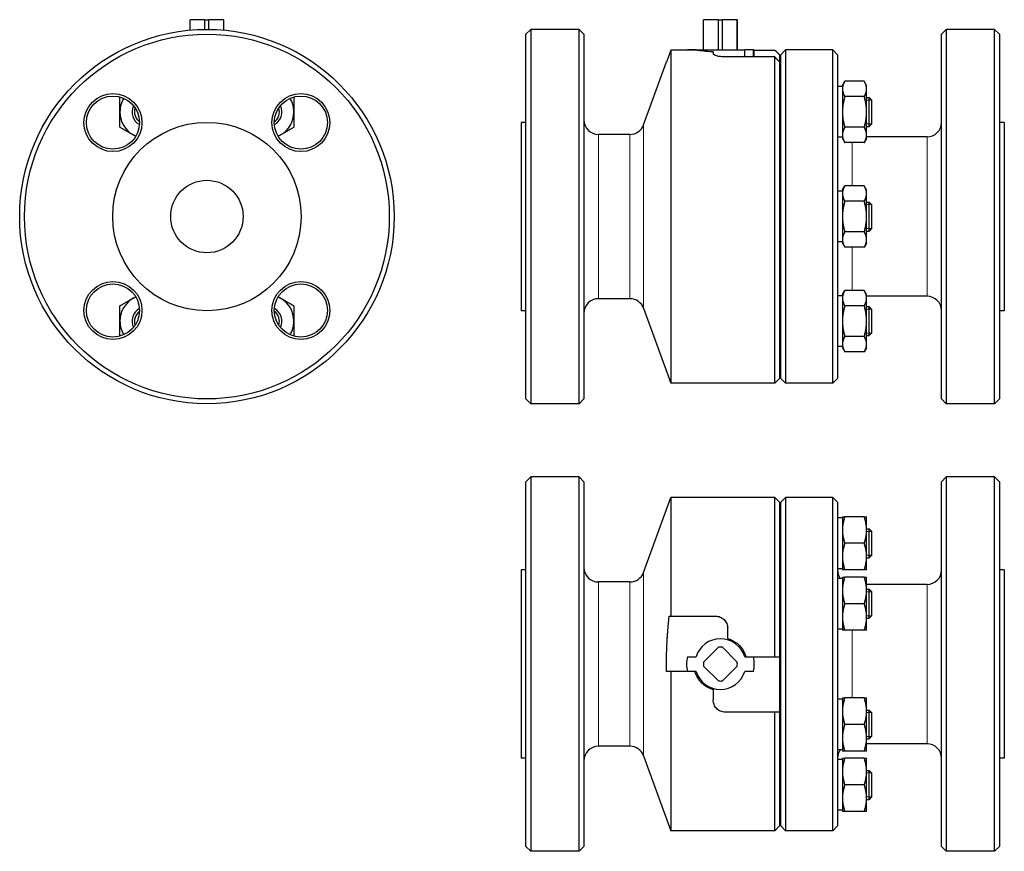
# Model space of a CAD drawing. Header units: millimetres. Extents: x 128 to 536, y 50 to 394.
import ezdxf

# ---------------------------------------------------------------- set-up
doc = ezdxf.new("R2010")
doc.units = ezdxf.units.MM
doc.layers.add('Widoczne (ISO)', color=7, linetype='Continuous', lineweight=25)
doc.layers.add('Widoczne wąskie (ISO)', color=7, linetype='Continuous', lineweight=20)

msp = doc.modelspace()

# ---------------------------------------------------------------- linework, layer by layer
at = {"layer": 'Widoczne (ISO)'}
for p, q in [((198.6, 394.27), (198.65, 394.27)), ((198.6, 389.96), (198.6, 394.27)), ((198.65, 389.96), (198.65, 394.27)), ((204.78, 394.27), (198.65, 394.27)), ((204.78, 390.27), (204.78, 394.27)), ((204.78, 394.27), (206.43, 394.27)), ((206.43, 390.27), (206.43, 394.27)), ((212.55, 394.27), (206.43, 394.27)), ((212.55, 394.27), (212.6, 394.27)), ((212.55, 389.96), (212.55, 394.27)), ((212.6, 389.96), (212.6, 394.27)), ((411.15, 394.27), (411.2, 394.27)), ((411.15, 381.77), (411.15, 394.27)), ((411.2, 381.77), (411.2, 394.27)), ((417.32, 394.27), (411.2, 394.27)), ((417.32, 381.77), (417.32, 394.27)), ((417.32, 394.27), (418.98, 394.27)), ((418.98, 381.77), (418.98, 394.27)), ((425.1, 394.27), (418.98, 394.27)), ((425.1, 381.77), (425.1, 394.27)), ((425.1, 394.27), (425.15, 394.27)), ((425.15, 381.77), (425.15, 394.27)), ((337.65, 388.27), (339.65, 390.27)), ((337.65, 237.27), (337.65, 388.27)), ((339.65, 390.27), (339.65, 235.27)), ((359.65, 390.27), (339.65, 390.27)), ((359.65, 235.27), (359.65, 390.27)), ((361.65, 388.27), (359.65, 390.27)), ((361.65, 388.27), (361.65, 237.27)), ((509.65, 388.27), (511.65, 390.27)), ((509.65, 237.27), (509.65, 388.27)), ((511.65, 390.27), (511.65, 235.27)), ((531.65, 390.27), (511.65, 390.27)), ((531.65, 235.27), (531.65, 390.27)), ((533.65, 388.27), (531.65, 390.27)), ((533.65, 388.27), (533.65, 237.27)), ((404.47, 381.71), (397.65, 381.71)), ((397.65, 381.71), (397.65, 243.77)), ((404.15, 381.77), (404.47, 381.77)), ((404.15, 381.71), (404.15, 381.77)), ((408.09, 381.77), (404.47, 381.77)), ((404.47, 381.71), (404.47, 381.77)), ((407.57, 381.71), (404.47, 381.71)), ((408.09, 381.63), (408.09, 381.77)), ((408.09, 381.77), (428.21, 381.77)), ((415.15, 380.96), (415.15, 380.15)), ((431.82, 381.77), (428.21, 381.77)), ((428.21, 378.85), (428.21, 381.77)), ((431.82, 381.77), (432.15, 381.77)), ((431.82, 378.85), (431.82, 381.77)), ((432.15, 378.85), (432.15, 381.77)), ((432.15, 381.71), (440.65, 381.71)), ((442.65, 379.71), (442.65, 376.77)), ((443.15, 379.77), (445.15, 381.77)), ((443.15, 245.77), (443.15, 379.77)), ((445.15, 381.77), (445.15, 243.77)), ((464.65, 381.77), (445.15, 381.77)), ((464.65, 243.77), (464.65, 381.77)), ((466.65, 379.77), (464.65, 381.77)), ((466.65, 379.77), (466.65, 245.77)), ((386.35, 350.72), (395.83, 376.77)), ((440.65, 378.85), (420.15, 378.85)), ((440.65, 243.77), (440.65, 378.85)), ((442.65, 376.77), (442.65, 245.77)), ((468.65, 367.07), (469.63, 368.78)), ((468.65, 367.07), (468.65, 365.6)), ((477.67, 368.78), (469.63, 368.78)), ((478.65, 367.07), (477.67, 368.78)), ((478.65, 365.6), (478.65, 367.07)), ((468.65, 366.57), (466.65, 366.57)), ((468.65, 365.6), (468.65, 356.07)), ((478.65, 356.07), (478.65, 365.6)), ((477.67, 362.42), (469.63, 362.42)), ((478.65, 362.07), (479.65, 362.07)), ((479.65, 350.07), (479.65, 362.07)), ((480.65, 361.07), (479.65, 362.07)), ((480.65, 361.07), (480.65, 351.07)), ((468.65, 356.07), (468.65, 346.55)), ((478.65, 346.55), (478.65, 356.07)), ((335.65, 351.77), (335.65, 273.77)), ((337.65, 351.77), (335.65, 351.77)), ((480.65, 351.07), (479.65, 350.07)), ((535.65, 351.77), (533.65, 351.77)), ((535.65, 351.77), (535.65, 273.77)), ((380.71, 346.77), (367.65, 346.77)), ((443.15, 350.27), (442.65, 350.27)), ((468.65, 346.55), (468.65, 345.07)), ((477.67, 349.72), (469.63, 349.72)), ((478.65, 350.07), (479.65, 350.07)), ((478.65, 345.07), (478.65, 346.55)), ((468.65, 345.57), (466.65, 345.57)), ((468.65, 345.07), (469.63, 343.37)), ((477.67, 343.37), (469.63, 343.37)), ((478.65, 345.07), (477.67, 343.37)), ((503.65, 345.77), (478.65, 345.77)), ((468.65, 323.27), (466.65, 323.27)), ((468.65, 323.77), (469.63, 325.47)), ((468.65, 323.77), (468.65, 322.3)), ((468.65, 322.3), (468.65, 312.77)), ((477.67, 325.47), (469.63, 325.47)), ((478.65, 323.77), (477.67, 325.47)), ((478.65, 322.3), (478.65, 323.77)), ((478.65, 312.77), (478.65, 322.3)), ((477.67, 319.12), (469.63, 319.12)), ((478.65, 318.77), (479.65, 318.77)), ((479.65, 306.77), (479.65, 318.77)), ((480.65, 317.77), (479.65, 318.77)), ((480.65, 317.77), (480.65, 307.77)), ((468.65, 312.77), (468.65, 303.25)), ((478.65, 303.25), (478.65, 312.77)), ((477.67, 306.42), (469.63, 306.42)), ((478.65, 306.77), (479.65, 306.77)), ((480.65, 307.77), (479.65, 306.77)), ((468.65, 302.27), (466.65, 302.27)), ((468.65, 303.25), (468.65, 301.77)), ((468.65, 301.77), (469.63, 300.07)), ((478.65, 301.77), (477.67, 300.07)), ((478.65, 301.77), (478.65, 303.25)), ((477.67, 300.07), (469.63, 300.07)), ((468.65, 280.47), (469.63, 282.17)), ((477.67, 282.17), (469.63, 282.17)), ((478.65, 280.47), (477.67, 282.17)), ((380.71, 278.77), (367.65, 278.77)), ((468.65, 279.97), (466.65, 279.97)), ((468.65, 280.47), (468.65, 279)), ((468.65, 279), (468.65, 269.47)), ((478.65, 279), (478.65, 280.47)), ((503.65, 279.77), (478.65, 279.77)), ((478.65, 269.47), (478.65, 279)), ((337.65, 273.77), (335.65, 273.77)), ((386.35, 274.82), (397.65, 243.77)), ((443.15, 275.27), (442.65, 275.27)), ((477.67, 275.82), (469.63, 275.82)), ((478.65, 275.47), (479.65, 275.47)), ((479.65, 263.47), (479.65, 275.47)), ((480.65, 274.47), (479.65, 275.47)), ((480.65, 274.47), (480.65, 264.47)), ((535.65, 273.77), (533.65, 273.77)), ((468.65, 269.47), (468.65, 259.95)), ((478.65, 259.95), (478.65, 269.47)), ((477.67, 263.12), (469.63, 263.12)), ((478.65, 263.47), (479.65, 263.47)), ((480.65, 264.47), (479.65, 263.47)), ((468.65, 258.97), (466.65, 258.97)), ((468.65, 259.95), (468.65, 258.47)), ((468.65, 258.47), (469.63, 256.77)), ((477.67, 256.77), (469.63, 256.77)), ((478.65, 258.47), (477.67, 256.77)), ((478.65, 258.47), (478.65, 259.95)), ((442.65, 245.77), (440.65, 243.77)), ((443.15, 245.77), (445.15, 243.77)), ((466.65, 245.77), (464.65, 243.77)), ((440.65, 243.77), (397.65, 243.77)), ((464.65, 243.77), (445.15, 243.77)), ((337.65, 237.27), (339.65, 235.27)), ((361.65, 237.27), (359.65, 235.27)), ((509.65, 237.27), (511.65, 235.27)), ((533.65, 237.27), (531.65, 235.27)), ((359.65, 235.27), (339.65, 235.27)), ((531.65, 235.27), (511.65, 235.27)), ((337.65, 202.99), (339.65, 204.99)), ((339.65, 204.99), (339.65, 49.99)), ((359.65, 204.99), (339.65, 204.99)), ((359.65, 49.99), (359.65, 204.99)), ((361.65, 202.99), (359.65, 204.99)), ((509.65, 202.99), (511.65, 204.99)), ((511.65, 204.99), (511.65, 49.99)), ((531.65, 204.99), (511.65, 204.99)), ((531.65, 49.99), (531.65, 204.99)), ((533.65, 202.99), (531.65, 204.99)), ((337.65, 51.99), (337.65, 202.99)), ((361.65, 202.99), (361.65, 51.99)), ((509.65, 51.99), (509.65, 202.99)), ((533.65, 202.99), (533.65, 51.99)), ((386.35, 165.44), (397.65, 196.49)), ((397.65, 196.49), (397.65, 147.35)), ((440.65, 196.49), (397.65, 196.49)), ((440.65, 130.49), (440.65, 196.49)), ((442.65, 194.49), (440.65, 196.49)), ((443.15, 194.49), (445.15, 196.49)), ((445.15, 196.49), (445.15, 58.49)), ((464.65, 196.49), (445.15, 196.49)), ((464.65, 58.49), (464.65, 196.49)), ((466.65, 194.49), (464.65, 196.49)), ((442.65, 194.49), (442.65, 130.49)), ((443.15, 60.49), (443.15, 194.49)), ((466.65, 194.49), (466.65, 60.49)), ((468.65, 187.99), (466.65, 187.99)), ((468.65, 188.49), (468.65, 182.99)), ((477.67, 188.49), (469.63, 188.49)), ((478.65, 182.99), (478.65, 188.49)), ((478.65, 183.49), (479.65, 183.49)), ((479.65, 171.49), (479.65, 183.49)), ((480.65, 182.49), (479.65, 183.49)), ((468.65, 182.99), (468.65, 171.99)), ((478.65, 171.99), (478.65, 182.99)), ((480.65, 182.49), (480.65, 172.49)), ((477.67, 177.49), (469.63, 177.49)), ((468.65, 171.99), (468.65, 166.49)), ((478.65, 166.49), (478.65, 171.99)), ((478.65, 171.49), (479.65, 171.49)), ((480.65, 172.49), (479.65, 171.49)), ((335.65, 166.49), (335.65, 88.49)), ((337.65, 166.49), (335.65, 166.49)), ((443.15, 164.99), (442.65, 164.99)), ((468.65, 166.99), (466.65, 166.99)), ((468.65, 163.49), (468.65, 157.99)), ((477.67, 166.49), (469.63, 166.49)), ((477.67, 163.49), (469.63, 163.49)), ((478.65, 157.99), (478.65, 163.49)), ((535.65, 166.49), (533.65, 166.49)), ((535.65, 166.49), (535.65, 88.49)), ((380.71, 161.49), (367.65, 161.49)), ((468.65, 162.99), (466.65, 162.99)), ((503.65, 160.49), (478.65, 160.49)), ((468.65, 157.99), (468.65, 146.99)), ((478.65, 158.49), (479.65, 158.49)), ((478.65, 146.99), (478.65, 157.99)), ((479.65, 146.49), (479.65, 158.49)), ((480.65, 157.49), (479.65, 158.49)), ((480.65, 157.49), (480.65, 147.49)), ((477.67, 152.49), (469.63, 152.49)), ((397.65, 147.35), (416.15, 147.35)), ((468.65, 146.99), (468.65, 141.49)), ((478.65, 141.49), (478.65, 146.99)), ((480.65, 147.49), (479.65, 146.49)), ((478.65, 146.49), (479.65, 146.49)), ((421.15, 138.07), (421.15, 142.35)), ((468.65, 141.99), (466.65, 141.99)), ((477.67, 141.49), (469.63, 141.49)), ((404.47, 130.49), (408.09, 130.49)), ((411.2, 128.32), (417.32, 134.44)), ((418.98, 134.44), (425.1, 128.32)), ((428.21, 130.49), (431.82, 130.49)), ((431.82, 130.49), (440.65, 130.49)), ((442.65, 130.49), (442.65, 107.66)), ((417.32, 120.54), (411.2, 126.66)), ((425.1, 126.66), (418.98, 120.54)), ((404.47, 124.49), (397.65, 124.49)), ((397.65, 124.49), (397.65, 58.49)), ((408.09, 124.49), (404.47, 124.49)), ((431.82, 124.49), (428.21, 124.49)), ((415.15, 116.91), (415.15, 112.62)), ((468.65, 112.99), (466.65, 112.99)), ((468.65, 113.49), (468.65, 107.99)), ((477.67, 113.49), (469.63, 113.49)), ((478.65, 107.99), (478.65, 113.49)), ((440.65, 107.62), (420.15, 107.62)), ((440.65, 58.49), (440.65, 107.62)), ((442.65, 107.66), (442.65, 60.49)), ((468.65, 107.99), (468.65, 96.99)), ((478.65, 108.49), (479.65, 108.49)), ((478.65, 96.99), (478.65, 107.99)), ((479.65, 96.49), (479.65, 108.49)), ((480.65, 107.49), (479.65, 108.49)), ((480.65, 107.49), (480.65, 97.49)), ((477.67, 102.49), (469.63, 102.49)), ((468.65, 96.99), (468.65, 91.49)), ((478.65, 91.49), (478.65, 96.99)), ((478.65, 96.49), (479.65, 96.49)), ((503.65, 94.49), (478.65, 94.49)), ((480.65, 97.49), (479.65, 96.49)), ((380.71, 93.49), (367.65, 93.49)), ((443.15, 89.99), (442.65, 89.99)), ((468.65, 91.99), (466.65, 91.99)), ((477.67, 91.49), (469.63, 91.49)), ((337.65, 88.49), (335.65, 88.49)), ((386.35, 89.54), (397.65, 58.49)), ((468.65, 87.99), (466.65, 87.99)), ((468.65, 88.49), (468.65, 82.99)), ((477.67, 88.49), (469.63, 88.49)), ((478.65, 82.99), (478.65, 88.49)), ((535.65, 88.49), (533.65, 88.49)), ((468.65, 82.99), (468.65, 71.99)), ((478.65, 83.49), (479.65, 83.49)), ((478.65, 71.99), (478.65, 82.99)), ((479.65, 71.49), (479.65, 83.49)), ((480.65, 82.49), (479.65, 83.49)), ((480.65, 82.49), (480.65, 72.49)), ((477.67, 77.49), (469.63, 77.49)), ((468.65, 71.99), (468.65, 66.49)), ((478.65, 66.49), (478.65, 71.99)), ((478.65, 71.49), (479.65, 71.49)), ((480.65, 72.49), (479.65, 71.49)), ((468.65, 66.99), (466.65, 66.99)), ((477.67, 66.49), (469.63, 66.49)), ((440.65, 58.49), (397.65, 58.49)), ((442.65, 60.49), (440.65, 58.49)), ((443.15, 60.49), (445.15, 58.49)), ((464.65, 58.49), (445.15, 58.49)), ((466.65, 60.49), (464.65, 58.49)), ((337.65, 51.99), (339.65, 49.99)), ((359.65, 49.99), (339.65, 49.99)), ((361.65, 51.99), (359.65, 49.99)), ((509.65, 51.99), (511.65, 49.99)), ((531.65, 49.99), (511.65, 49.99)), ((533.65, 51.99), (531.65, 49.99))]:
    msp.add_line(p, q, dxfattribs=at)
for centre, radius in [((205.6, 312.77), 77.5), ((205.6, 312.77), 75.5), ((166.71, 351.66), 12), ((244.49, 351.66), 12), ((166.71, 351.66), 11), ((244.49, 351.66), 11), ((205.6, 312.77), 39), ((205.6, 312.77), 15), ((166.71, 273.88), 12), ((244.49, 273.88), 12), ((166.71, 273.88), 11), ((244.49, 273.88), 11)]:
    msp.add_circle(centre, radius, dxfattribs=at)
for centre, radius, start, end in [((180.6, 356.07), 11, 149.1029, 180), ((180.6, 356.07), 6, 154.3757, 240.854), ((230.6, 356.07), 6, 299.146, 25.6243), ((230.6, 356.07), 11, 0, 30.8971), ((180.6, 356.07), 11, 180, 240), ((180.6, 356.07), 5, 160.6233, 234.6063), ((230.6, 356.07), 5, 305.3937, 19.3767), ((230.6, 356.07), 11, 300, 0), ((367.65, 352.77), 6, 180, 270), ((380.71, 352.77), 6, 270, 340), ((503.65, 351.77), 6, 270, 0), ((180.6, 356.07), 11, 240, 246.1267), ((230.6, 356.07), 11, 293.8733, 300), ((180.6, 269.47), 11, 120, 180), ((180.6, 269.47), 11, 113.8733, 120), ((230.6, 269.47), 11, 60, 66.1267), ((230.6, 269.47), 11, 0, 60), ((367.65, 272.77), 6, 90, 180), ((380.71, 272.77), 6, 20, 90), ((503.65, 273.77), 6, 0, 90), ((180.6, 269.47), 6, 119.146, 205.6243), ((180.6, 269.47), 5, 125.3937, 199.3767), ((230.6, 269.47), 5, 340.6233, 54.6063), ((230.6, 269.47), 6, 334.3757, 60.854), ((180.6, 269.47), 11, 180, 210.8971), ((230.6, 269.47), 11, 329.1029, 0), ((367.65, 167.49), 6, 180, 270), ((380.71, 167.49), 6, 270, 340), ((472.65, 166.49), 6, 180, 215.6853), ((503.65, 166.49), 6, 270, 0), ((418.15, 127.49), 10.5, 16.6015, 163.3985), ((418.15, 127.49), 14, 167.6264, 192.3736), ((418.15, 127.49), 7, 83.2132, 96.7868), ((418.15, 127.49), 14, 347.6264, 12.3736), ((418.15, 127.49), 7, 173.2132, 186.7868), ((418.15, 127.49), 7, 353.2132, 6.7868), ((418.15, 127.49), 10.5, 196.6015, 343.3985), ((418.15, 127.49), 7, 263.2132, 276.7868), ((503.65, 88.49), 6, 0, 90), ((367.65, 87.49), 6, 90, 180), ((380.71, 87.49), 6, 20, 90), ((472.65, 88.49), 6, 144.3147, 180)]:
    msp.add_arc(centre, radius, start, end, dxfattribs=at)
for points, weights in [([(397.65, 381.71), (396.72, 379.15), (395.85, 376.77)], [1, 1.00554258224, 1.00972538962]), ([(440.65, 381.71), (441.66, 380.69), (442.65, 379.71)], [1, 1.00010836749, 1]), ([(395.85, 376.77), (395.83, 376.77), (395.83, 376.77)], [1.03849235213, 1.0390625, 1.0390625]), ([(442.64, 376.77), (441.66, 377.8), (440.65, 378.85)], [1.00000147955, 1.0001175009, 1]), ([(442.65, 376.77), (442.64, 376.77), (442.64, 376.77)], [1, 1.00000684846, 1.00001359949]), ([(469.63, 368.78), (468.65, 367.07), (468.65, 365.6)], [1, 1.0379548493, 1]), ([(478.65, 365.6), (478.65, 367.07), (477.67, 368.78)], [1, 1.0379548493, 1]), ([(468.65, 365.6), (468.65, 364.13), (469.63, 362.42)], [1, 1.0379548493, 1]), ([(477.67, 362.42), (478.65, 364.13), (478.65, 365.6)], [1, 1.0379548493, 1]), ([(169.6, 356.07), (169.6, 358.96), (169.6, 362.28)], [1, 1.03715729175, 1.00156159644]), ([(241.6, 362.28), (241.6, 358.96), (241.6, 356.07)], [1.00156159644, 1.03715729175, 1]), ([(469.63, 362.42), (468.65, 359.02), (468.65, 356.07)], [1, 1.0379548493, 1]), ([(478.65, 356.07), (478.65, 359.02), (477.67, 362.42)], [1, 1.0379548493, 1]), ([(169.6, 349.72), (169.6, 353.13), (169.6, 356.07)], [1, 1.0379548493, 1]), ([(241.6, 356.07), (241.6, 353.13), (241.6, 349.72)], [1, 1.0379548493, 1]), ([(468.65, 356.07), (468.65, 353.13), (469.63, 349.72)], [1, 1.0379548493, 1]), ([(477.67, 349.72), (478.65, 353.13), (478.65, 356.07)], [1, 1.0379548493, 1]), ([(175.1, 346.55), (172.55, 348.02), (169.6, 349.72)], [1, 1.0379548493, 1]), ([(176.12, 345.96), (175.61, 346.26), (175.1, 346.55)], [1.01180148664, 1.00730777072, 1]), ([(236.1, 346.55), (235.6, 346.26), (235.09, 345.96)], [1, 1.00730777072, 1.01180148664]), ([(241.6, 349.72), (238.66, 348.02), (236.1, 346.55)], [1, 1.0379548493, 1]), ([(469.63, 349.72), (468.65, 348.02), (468.65, 346.55)], [1, 1.0379548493, 1]), ([(468.65, 346.55), (468.65, 345.07), (469.63, 343.37)], [1, 1.0379548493, 1]), ([(478.65, 346.55), (478.65, 348.02), (477.67, 349.72)], [1, 1.0379548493, 1]), ([(477.67, 343.37), (478.65, 345.07), (478.65, 346.55)], [1, 1.0379548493, 1]), ([(469.63, 325.47), (468.65, 323.77), (468.65, 322.3)], [1, 1.0379548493, 1]), ([(468.65, 322.3), (468.65, 320.83), (469.63, 319.12)], [1, 1.0379548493, 1]), ([(478.65, 322.3), (478.65, 323.77), (477.67, 325.47)], [1, 1.0379548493, 1]), ([(477.67, 319.12), (478.65, 320.83), (478.65, 322.3)], [1, 1.0379548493, 1]), ([(469.63, 319.12), (468.65, 315.72), (468.65, 312.77)], [1, 1.0379548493, 1]), ([(478.65, 312.77), (478.65, 315.72), (477.67, 319.12)], [1, 1.0379548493, 1]), ([(468.65, 312.77), (468.65, 309.83), (469.63, 306.42)], [1, 1.0379548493, 1]), ([(477.67, 306.42), (478.65, 309.83), (478.65, 312.77)], [1, 1.0379548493, 1]), ([(469.63, 306.42), (468.65, 304.72), (468.65, 303.25)], [1, 1.0379548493, 1]), ([(478.65, 303.25), (478.65, 304.72), (477.67, 306.42)], [1, 1.0379548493, 1]), ([(468.65, 303.25), (468.65, 301.77), (469.63, 300.07)], [1, 1.0379548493, 1]), ([(477.67, 300.07), (478.65, 301.77), (478.65, 303.25)], [1, 1.0379548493, 1]), ([(469.63, 282.17), (468.65, 280.47), (468.65, 279)], [1, 1.0379548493, 1]), ([(478.65, 279), (478.65, 280.47), (477.67, 282.17)], [1, 1.0379548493, 1]), ([(169.6, 275.82), (172.55, 277.52), (175.1, 279)], [1, 1.0379548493, 1]), ([(175.1, 279), (175.61, 279.29), (176.12, 279.58)], [1, 1.00730777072, 1.01180148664]), ([(235.09, 279.58), (235.6, 279.29), (236.1, 279)], [1.01180148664, 1.00730777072, 1]), ([(236.1, 279), (238.66, 277.52), (241.6, 275.82)], [1, 1.0379548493, 1]), ([(468.65, 279), (468.65, 277.52), (469.63, 275.82)], [1, 1.0379548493, 1]), ([(477.67, 275.82), (478.65, 277.52), (478.65, 279)], [1, 1.0379548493, 1]), ([(169.6, 269.47), (169.6, 272.42), (169.6, 275.82)], [1, 1.0379548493, 1]), ([(241.6, 275.82), (241.6, 272.42), (241.6, 269.47)], [1, 1.0379548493, 1]), ([(469.63, 275.82), (468.65, 272.42), (468.65, 269.47)], [1, 1.0379548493, 1]), ([(478.65, 269.47), (478.65, 272.42), (477.67, 275.82)], [1, 1.0379548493, 1]), ([(169.6, 263.27), (169.6, 266.58), (169.6, 269.47)], [1.00156159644, 1.03715729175, 1]), ([(241.6, 269.47), (241.6, 266.58), (241.6, 263.27)], [1, 1.03715729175, 1.00156159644]), ([(468.65, 269.47), (468.65, 266.52), (469.63, 263.12)], [1, 1.0379548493, 1]), ([(477.67, 263.12), (478.65, 266.52), (478.65, 269.47)], [1, 1.0379548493, 1]), ([(469.63, 263.12), (468.65, 261.42), (468.65, 259.95)], [1, 1.0379548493, 1]), ([(478.65, 259.95), (478.65, 261.42), (477.67, 263.12)], [1, 1.0379548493, 1]), ([(468.65, 259.95), (468.65, 258.47), (469.63, 256.77)], [1, 1.0379548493, 1]), ([(477.67, 256.77), (478.65, 258.47), (478.65, 259.95)], [1, 1.0379548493, 1]), ([(469.63, 188.49), (468.65, 185.54), (468.65, 182.99)], [1, 1.0379548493, 1]), ([(468.65, 188.49), (468.65, 188.49), (469.63, 188.49)], [1, 1.0379548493, 1]), ([(478.65, 182.99), (478.65, 185.54), (477.67, 188.49)], [1, 1.0379548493, 1]), ([(477.67, 188.49), (478.65, 188.49), (478.65, 188.49)], [1, 1.0379548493, 1]), ([(468.65, 182.99), (468.65, 180.44), (469.63, 177.49)], [1, 1.0379548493, 1]), ([(477.67, 177.49), (478.65, 180.44), (478.65, 182.99)], [1, 1.0379548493, 1]), ([(469.63, 177.49), (468.65, 174.54), (468.65, 171.99)], [1, 1.0379548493, 1]), ([(478.65, 171.99), (478.65, 174.54), (477.67, 177.49)], [1, 1.0379548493, 1]), ([(468.65, 171.99), (468.65, 169.44), (469.63, 166.49)], [1, 1.0379548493, 1]), ([(477.67, 166.49), (478.65, 169.44), (478.65, 171.99)], [1, 1.0379548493, 1]), ([(469.63, 166.49), (468.65, 166.49), (468.65, 166.49)], [1, 1.0379548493, 1]), ([(469.63, 163.49), (468.65, 160.54), (468.65, 157.99)], [1, 1.0379548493, 1]), ([(468.65, 163.49), (468.65, 163.49), (469.63, 163.49)], [1, 1.0379548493, 1]), ([(478.65, 166.49), (478.65, 166.49), (477.67, 166.49)], [1, 1.0379548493, 1]), ([(478.65, 157.99), (478.65, 160.54), (477.67, 163.49)], [1, 1.0379548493, 1]), ([(477.67, 163.49), (478.65, 163.49), (478.65, 163.49)], [1, 1.0379548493, 1]), ([(468.65, 157.99), (468.65, 155.44), (469.63, 152.49)], [1, 1.0379548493, 1]), ([(477.67, 152.49), (478.65, 155.44), (478.65, 157.99)], [1, 1.0379548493, 1]), ([(469.63, 152.49), (468.65, 149.54), (468.65, 146.99)], [1, 1.0379548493, 1]), ([(478.65, 146.99), (478.65, 149.54), (477.67, 152.49)], [1, 1.0379548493, 1]), ([(395.85, 124.49), (395.66, 135.66), (396.93, 147.35)], [1.03849235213, 1.0427532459, 1.01517114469]), ([(396.93, 147.35), (397.28, 147.35), (397.65, 147.35)], [1.00473158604, 1.00248003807, 1]), ([(468.65, 146.99), (468.65, 144.44), (469.63, 141.49)], [1, 1.0379548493, 1]), ([(477.67, 141.49), (478.65, 144.44), (478.65, 146.99)], [1, 1.0379548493, 1]), ([(469.63, 141.49), (468.65, 141.49), (468.65, 141.49)], [1, 1.0379548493, 1]), ([(478.65, 141.49), (478.65, 141.49), (477.67, 141.49)], [1, 1.0379548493, 1]), ([(440.65, 130.49), (441.66, 130.49), (442.65, 130.49)], [1, 1.00010836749, 1]), ([(397.65, 124.49), (396.72, 124.49), (395.85, 124.49)], [1, 1.00554258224, 1.00972538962]), ([(468.65, 113.49), (468.65, 113.49), (469.63, 113.49)], [1, 1.0379548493, 1]), ([(469.63, 113.49), (468.65, 110.54), (468.65, 107.99)], [1, 1.0379548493, 1]), ([(477.67, 113.49), (478.65, 113.49), (478.65, 113.49)], [1, 1.0379548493, 1]), ([(478.65, 107.99), (478.65, 110.54), (477.67, 113.49)], [1, 1.0379548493, 1]), ([(442.64, 107.62), (441.66, 107.62), (440.65, 107.62)], [1.00000147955, 1.0001175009, 1]), ([(442.65, 107.66), (442.64, 107.64), (442.64, 107.62)], [1, 1.00000684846, 1.00001359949]), ([(468.65, 107.99), (468.65, 105.44), (469.63, 102.49)], [1, 1.0379548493, 1]), ([(477.67, 102.49), (478.65, 105.44), (478.65, 107.99)], [1, 1.0379548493, 1]), ([(469.63, 102.49), (468.65, 99.54), (468.65, 96.99)], [1, 1.0379548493, 1]), ([(478.65, 96.99), (478.65, 99.54), (477.67, 102.49)], [1, 1.0379548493, 1]), ([(468.65, 96.99), (468.65, 94.44), (469.63, 91.49)], [1, 1.0379548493, 1]), ([(477.67, 91.49), (478.65, 94.44), (478.65, 96.99)], [1, 1.0379548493, 1]), ([(469.63, 91.49), (468.65, 91.49), (468.65, 91.49)], [1, 1.0379548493, 1]), ([(478.65, 91.49), (478.65, 91.49), (477.67, 91.49)], [1, 1.0379548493, 1]), ([(468.65, 88.49), (468.65, 88.49), (469.63, 88.49)], [1, 1.0379548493, 1]), ([(469.63, 88.49), (468.65, 85.54), (468.65, 82.99)], [1, 1.0379548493, 1]), ([(477.67, 88.49), (478.65, 88.49), (478.65, 88.49)], [1, 1.0379548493, 1]), ([(478.65, 82.99), (478.65, 85.54), (477.67, 88.49)], [1, 1.0379548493, 1]), ([(468.65, 82.99), (468.65, 80.44), (469.63, 77.49)], [1, 1.0379548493, 1]), ([(477.67, 77.49), (478.65, 80.44), (478.65, 82.99)], [1, 1.0379548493, 1]), ([(469.63, 77.49), (468.65, 74.54), (468.65, 71.99)], [1, 1.0379548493, 1]), ([(478.65, 71.99), (478.65, 74.54), (477.67, 77.49)], [1, 1.0379548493, 1]), ([(468.65, 71.99), (468.65, 69.44), (469.63, 66.49)], [1, 1.0379548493, 1]), ([(477.67, 66.49), (478.65, 69.44), (478.65, 71.99)], [1, 1.0379548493, 1]), ([(469.63, 66.49), (468.65, 66.49), (468.65, 66.49)], [1, 1.0379548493, 1]), ([(478.65, 66.49), (478.65, 66.49), (477.67, 66.49)], [1, 1.0379548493, 1])]:
    msp.add_rational_spline(points, weights, degree=2, dxfattribs=at)
for points, knots in [([(415.15, 380.96), (414.74, 380.97), (414.33, 381), (412.58, 381.1), (411.35, 381.22), (409.39, 381.44), (408.55, 381.56), (407.82, 381.67), (407.68, 381.69), (407.57, 381.71)], [0.293782, 0.293782, 0.293782, 0.293782, 0.415122, 0.415122, 0.830244, 0.830244, 1.245356, 1.245356, 1.366692, 1.366692, 1.366692, 1.366692]), ([(420.15, 378.85), (419.52, 378.85), (418.85, 378.89), (417.63, 379.04), (417.07, 379.15), (416.18, 379.39), (415.79, 379.54), (415.28, 379.85), (415.15, 380.01), (415.15, 380.15)], [0, 0, 0, 0, 0.1883295, 0.1883295, 0.3766589, 0.3766589, 0.571105, 0.571105, 0.765551, 0.765551, 0.765551, 0.765551]), ([(416.15, 147.35), (416.78, 147.35), (417.44, 147.23), (418.67, 146.72), (419.22, 146.35), (420.11, 145.47), (420.5, 144.9), (421.02, 143.66), (421.15, 142.99), (421.15, 142.35)], [1.525634, 1.525634, 1.525634, 1.525634, 1.7139635, 1.7139635, 1.9022929, 1.9022929, 2.096739, 2.096739, 2.291185, 2.291185, 2.291185, 2.291185]), ([(421.15, 138.07), (421.56, 137.95), (421.97, 137.81), (423.72, 137.09), (424.95, 136.24), (426.9, 134.29), (427.75, 133.06), (428.47, 131.31), (428.61, 130.9), (428.73, 130.49)], [3.61472, 3.61472, 3.61472, 3.61472, 3.73606, 3.73606, 4.151182, 4.151182, 4.566294, 4.566294, 4.68763, 4.68763, 4.68763, 4.68763]), ([(415.15, 116.91), (414.74, 117.02), (414.33, 117.16), (412.58, 117.89), (411.35, 118.73), (409.39, 120.69), (408.55, 121.92), (407.82, 123.67), (407.68, 124.08), (407.57, 124.49)], [0.293782, 0.293782, 0.293782, 0.293782, 0.415122, 0.415122, 0.830244, 0.830244, 1.245356, 1.245356, 1.366692, 1.366692, 1.366692, 1.366692]), ([(420.15, 107.62), (419.52, 107.62), (418.85, 107.75), (417.63, 108.25), (417.07, 108.63), (416.18, 109.51), (415.79, 110.08), (415.28, 111.32), (415.15, 111.99), (415.15, 112.62)], [0, 0, 0, 0, 0.1883295, 0.1883295, 0.3766589, 0.3766589, 0.571105, 0.571105, 0.765551, 0.765551, 0.765551, 0.765551])]:
    msp.add_open_spline(points, degree=3, knots=knots, dxfattribs=at)
at = {"layer": 'Widoczne wąskie (ISO)'}
for p, q in [((480.65, 361.02), (478.65, 361.02)), ((386.35, 350.72), (386.35, 274.82)), ((478.65, 351.12), (480.65, 351.12)), ((367.65, 346.77), (367.65, 278.77)), ((380.71, 346.77), (380.71, 278.77)), ((472.65, 343.37), (472.65, 325.47)), ((503.65, 345.77), (503.65, 279.77)), ((480.65, 317.72), (478.65, 317.72)), ((478.65, 307.82), (480.65, 307.82)), ((472.65, 300.07), (472.65, 282.17)), ((480.65, 274.42), (478.65, 274.42)), ((478.65, 264.52), (480.65, 264.52)), ((480.65, 182.44), (478.65, 182.44)), ((478.65, 172.54), (480.65, 172.54)), ((386.35, 165.44), (386.35, 89.54)), ((367.65, 161.49), (367.65, 93.49)), ((380.71, 161.49), (380.71, 93.49)), ((503.65, 160.49), (503.65, 94.49)), ((480.65, 157.44), (478.65, 157.44)), ((478.65, 147.54), (480.65, 147.54)), ((472.65, 141.49), (472.65, 113.49)), ((480.65, 107.44), (478.65, 107.44)), ((478.65, 97.54), (480.65, 97.54)), ((480.65, 82.44), (478.65, 82.44)), ((478.65, 72.54), (480.65, 72.54))]:
    msp.add_line(p, q, dxfattribs=at)
for centre, start, end in [((180.6, 356.07), 161.0655, 234.1641), ((230.6, 356.07), 305.8359, 350), ((180.6, 269.47), 125.8359, 198.9345), ((230.6, 269.47), 341.0655, 350)]:
    msp.add_arc(centre, 4.95, start, end, dxfattribs=at)

doc.saveas('drawing.dxf')
